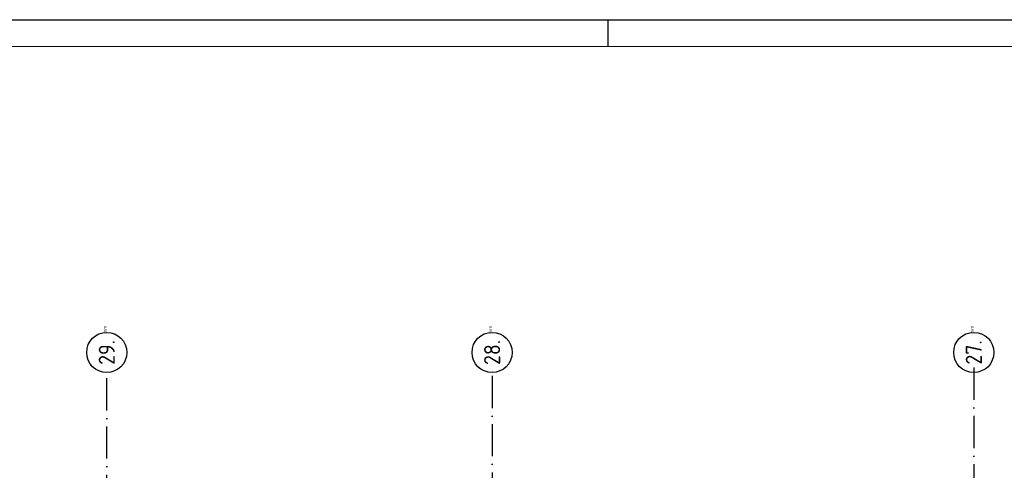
# Model space of a CAD drawing. Header units: millimetres. Extents: x -6587 to 112885, y 244 to 84344.
# Tile 22 of 47: x 15866 to 34263, y 75937 to 84344. Entities that reach past the tile are written whole.
import ezdxf
from ezdxf.enums import TextEntityAlignment as Align

# ---------------------------------------------------------------- set-up
doc = ezdxf.new("R2010")
doc.units = ezdxf.units.MM
doc.header["$LTSCALE"] = 100
doc.linetypes.add('DASHDOT', pattern=[9, 6, -1.5, 0, -1.5])
doc.layers.get('0').update_dxf_attribs({"linetype": 'CONTINUOUS'})
for name, color, linetype in [('AL$7----_STRAMIEN', 1, 'DASHDOT'), ('ALN-----_BLOCKNAAM', 2, 'CONTINUOUS'), ('LIJN025', 10, 'CONTINUOUS'), ('LIJN050', 90, 'CONTINUOUS'), ('TEKST25', 1, 'CONTINUOUS'), ('TEKST35', 50, 'CONTINUOUS'), ('TEKST50', 90, 'CONTINUOUS')]:
    doc.layers.add(name, color=color, linetype=linetype)
doc.styles.add('ISO', font='ISO.SHX')
doc.styles.add('ROMAND', font='romand')
doc.styles.get("Standard").update_dxf_attribs({"font": 'iso.shx'})

# ---------------------------------------------------------------- blocks, each defined once
blk = doc.blocks.new('A0-G')
at = {"layer": 'LIJN025'}
blk.add_line((334.5, 836), (334.5, 841), dxfattribs=at)
blk.add_lwpolyline([(1189, 841), (1189, 0), (0, 0), (0, 841)], close=True, dxfattribs=at)
at = {"layer": 'LIJN050', "const_width": 0.2}
blk.add_lwpolyline([(1184, 836), (25, 836), (25, 5), (1184, 5)], close=True, dxfattribs=at)
at = {"layer": 'TEKST25', "style": 'ROMAND', "width": 2.899115}
blk.add_attdef('STATUS', text='', height=2.5, dxfattribs=at).set_placement((1143, 71.5), (1182, 71.5), align=Align.FIT)
at = {"layer": 'TEKST25', "style": 'ISO'}
for tag, p in [('E', (1144.25, 66)), ('NAAM-E', (1155.75, 66)), ('DATUM-E', (1174, 66)), ('D', (1144.25, 61)), ('NAAM-D', (1155.75, 61)), ('DATUM-D', (1174, 61)), ('C', (1144.25, 56)), ('NAAM-C', (1155.75, 56)), ('DATUM-C', (1174, 56)), ('B', (1144.25, 51)), ('NAAM-B', (1155.75, 51)), ('DATUM-B', (1174, 51)), ('A', (1144.25, 46)), ('NAAM-A', (1155.75, 46)), ('DATUM-A', (1174, 46))]:
    blk.add_attdef(tag, text='', height=2.5, dxfattribs=at).set_placement(p, align=Align.CENTER)
for tag, p in [('DATUM', (1021.75, 36.25)), ('SCHAAL', (1057, 36.25)), ('GETEKEND', (1087.25, 36.25)), ('GECONTOL.', (1122, 36.25)), ('FORMAAT', (1152.25, 28.25))]:
    blk.add_attdef(tag, p, '', height=2.5, dxfattribs=at)
at = {"layer": 'TEKST35', "style": 'ISO'}
for tag, p in [('PROJECT', (1023.5, 72.5)), ('PLAATS', (1023.5, 63.5)), ('INSTALLATIE-REGEL1', (1023.5, 52.5)), ('INSTALLATIE-REGEL2', (1023.5, 43.5))]:
    blk.add_attdef(tag, p, '', height=4, dxfattribs=at)
blk.add_attdef('PROJ.NR.', text='', height=4, dxfattribs=at).set_placement((1170, 23), align=Align.CENTER)
at = {"layer": 'TEKST50', "style": 'ISO'}
blk.add_attdef('FILE-NAAM', text='', height=5, dxfattribs=at).set_placement((1162.5, 7.5), align=Align.CENTER)
blk = doc.blocks.new('1011')
at = {"layer": 'AL$7----_STRAMIEN', "color": 7, "linetype": 'Continuous'}
blk.add_circle((-750, 0), 750, dxfattribs=at)
at = {"layer": 'AL$7----_STRAMIEN', "color": 3, "linetype": 'Continuous'}
blk.add_attdef('STR-NAAM', text='', height=600, rotation=360, dxfattribs=at).set_placement((-750, 0), align=Align.MIDDLE)
at = {"layer": 'ALN-----_BLOCKNAAM', "linetype": 'Continuous'}
blk.add_text('1011', height=100, dxfattribs=at).set_placement((0, 0))

msp = doc.modelspace()

# ---------------------------------------------------------------- linework, layer by layer
at = {"layer": 'AL$7----_STRAMIEN', "color": 1}
for p, q in [((33693, 77852), (33693, 64097)), ((33693, 77852), (33693, 64115)), ((17493, 5947), (17493, 77762)), ((24693, 77698), (24693, 12402))]:
    msp.add_line(p, q, dxfattribs=at)

# ---------------------------------------------------------------- block references
at = {"xscale": 100, "yscale": 100, "zscale": 100}
msp.add_blockref('A0-G', (-6587, 244), dxfattribs=at)
at = {"layer": 'AL$7----_STRAMIEN', "xscale": 0.5, "yscale": 0.5, "zscale": 0.5, "rotation": 90}
for p, values in [((17493, 78510), {'STR-NAAM': '29.'}), ((17493, 78510), {'STR-NAAM': '29.'}), ((24693, 78510), {'STR-NAAM': '28.'}), ((24693, 78510), {'STR-NAAM': '28.'}), ((33693, 78510), {'STR-NAAM': '27.'}), ((33693, 78510), {'STR-NAAM': '27.'})]:
    msp.add_blockref('1011', p, dxfattribs=at).add_auto_attribs(values)

doc.saveas('drawing.dxf')
